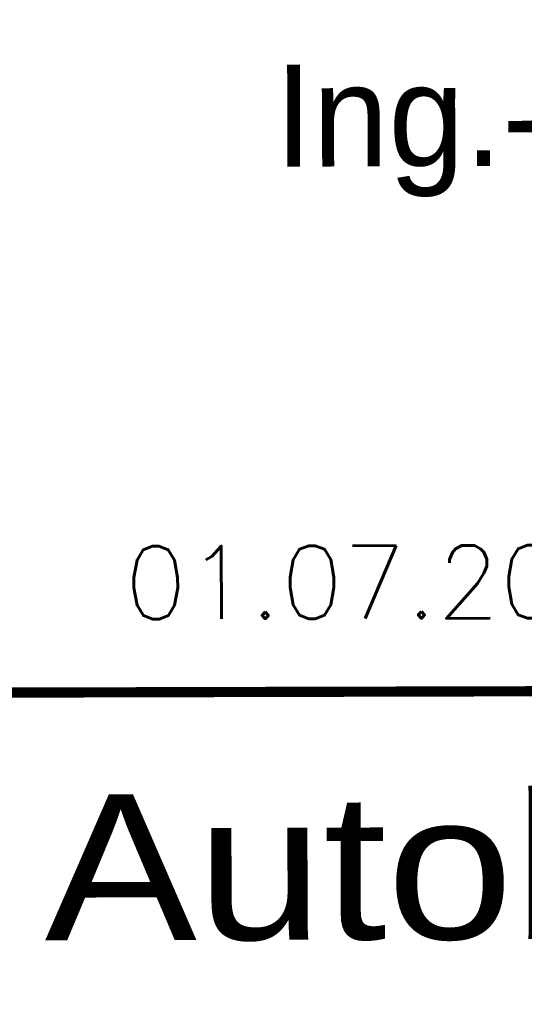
# Model space of a CAD drawing. Extents: x 0 to 1135, y 0 to 420.
# Tile 20 of 52: x 1058 to 1076, y 38 to 71. Entities that reach past the tile are written whole.
import ezdxf
from ezdxf.enums import TextEntityAlignment as Align

# ---------------------------------------------------------------- set-up
doc = ezdxf.new("R2010")
doc.units = 0
doc.header["$LTSCALE"] = 2
doc.header["$MEASUREMENT"] = 0
doc.linetypes.add('AUSGEZOGEN', pattern=[0])
doc.layers.add('FBR', color=8, linetype='CONTINUOUS')
doc.layers.add('LEGENDE', color=7, linetype='AUSGEZOGEN')
doc.styles.add('ROMANS', font='romans.shx', dxfattribs={"width": 0.8})
doc.styles.add('UNIR-H', font='unir_h.shx', dxfattribs={"width": 0.8})
doc.styles.add('UNIR-O', font='unir_o.shx')

msp = doc.modelspace()

# ---------------------------------------------------------------- linework, layer by layer
at = {"layer": 'FBR'}
for points in [[(88.009, 187.528, 0), (104.839, 188.975, 0), (166.439, 194.269, -0.000002), (228.71, 199.62, 0.000002), (290.98, 204.971, 0.000001), (321.649, 207.607, 0.000001), (340.796, 209.253, 0.000002), (353.251, 210.323, -0.000001), (365.705, 211.394, -0.000007)], [(87.666, 191.514, 0), (104.497, 192.96, 0), (166.097, 198.254, -0.000002), (228.367, 203.605, 0.000002), (290.638, 208.957, 0.000001), (321.307, 211.592, 0.000001), (340.454, 213.238, 0.000002), (352.908, 214.308, -0.000001), (365.363, 215.379, -0.000007)], [(377.816, 216.449, 0.000001), (390.27, 217.519, 0.000044)], [(378.159, 212.464, 0.000001), (390.613, 213.534, 0.000044)]]:
    msp.add_lwpolyline(points, format="xyb", dxfattribs=at)
at = {"layer": 'LEGENDE', "const_width": 0.35}
msp.add_lwpolyline([(1057.226, 48.389), (1124.226, 48.561)], dxfattribs=at)

# ---------------------------------------------------------------- texts
at = {"layer": 'LEGENDE', "style": 'UNIR-O'}
msp.add_text('Ing.-Büro Lars Kustner', height=3.5, rotation=0.1472, dxfattribs=at).set_placement((1090.68, 66.497), align=Align.CENTER)
at = {"layer": 'LEGENDE', "style": 'ROMANS'}
msp.add_text('01.07.2008 ...........................', height=2.5, rotation=0.1472, dxfattribs=at).set_placement((1061.987, 50.91))
at = {"layer": 'LEGENDE', "style": 'UNIR-H', "width": 1.0947}
msp.add_text('Autobahndirektion', height=5, rotation=0.1472, dxfattribs=at).set_placement((1059.248, 39.894), (1122.248, 40.056), align=Align.FIT)

doc.saveas('drawing.dxf')
